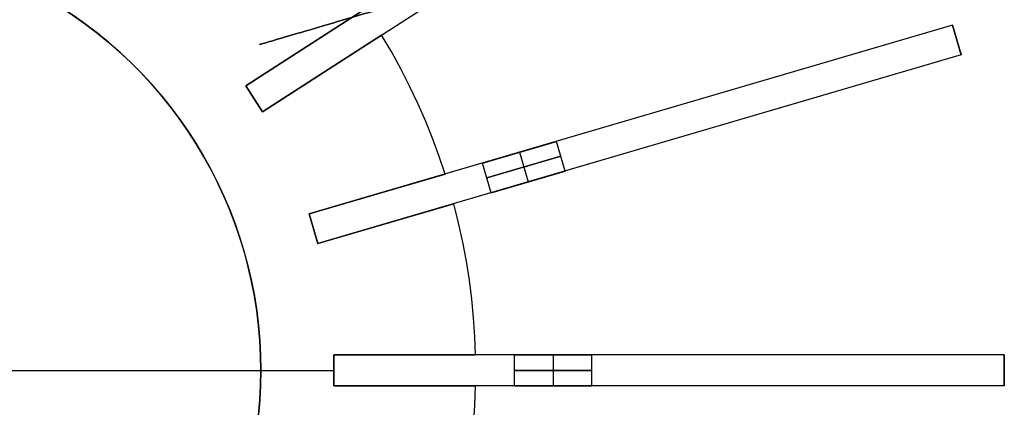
# Model space of a CAD drawing. Header units: millimetres. Extents: x 275 to 1185, y -315 to 588.
# Tile 14 of 15: x 803 to 1185, y 122 to 273. Entities that reach past the tile are written whole.
import ezdxf

# ---------------------------------------------------------------- set-up
doc = ezdxf.new("R2010")
doc.units = ezdxf.units.MM

msp = doc.modelspace()

# ---------------------------------------------------------------- linework, layer by layer
for points in [[(1109.53, 387.73), (890.8, 247.17)], [(1116.01, 377.64), (897.29, 237.07)], [(937.01, 276.86), (920.24, 266.09)], [(920.24, 266.09), (937.01, 276.86)], [(937.01, 276.86), (920.24, 266.09)], [(920.24, 266.09), (937.01, 276.86)], [(895.76, 119.37), (896.27, 125.13), (896.57, 130.91), (896.67, 136.69), (896.57, 142.48), (896.27, 148.25), (895.76, 154.02), (895.06, 159.76), (894.16, 165.48), (893.06, 171.16), (891.77, 176.79), (890.28, 182.38), (888.6, 187.92), (886.73, 193.39), (884.66, 198.8), (882.41, 204.13), (879.98, 209.38), (877.37, 214.54), (874.58, 219.61), (871.61, 224.58), (868.48, 229.44), (865.18, 234.19), (861.71, 238.82), (858.09, 243.33), (854.31, 247.71), (850.38, 251.96), (846.31, 256.07), (842.09, 260.03), (837.75, 263.85), (833.27, 267.51), (828.66, 271.02), (823.94, 274.36)], [(1164.88, 270.64), (915.41, 197.39)], [(1168.26, 259.12), (1164.88, 270.64)], [(1168.26, 259.12), (1164.88, 270.64)], [(1164.88, 270.64), (1168.26, 259.12)], [(920.24, 266.09), (890.8, 247.17)], [(890.8, 247.17), (920.24, 266.09)], [(920.24, 266.09), (890.8, 247.17)], [(890.8, 247.17), (920.24, 266.09)], [(926.73, 255.99), (943.5, 266.77)], [(943.5, 266.77), (926.73, 255.99)], [(926.73, 255.99), (943.5, 266.77)], [(943.5, 266.77), (926.73, 255.99)], [(968.11, 212.86), (965.84, 219.64), (963.34, 226.43), (960.61, 233.22), (957.66, 239.99), (954.47, 246.75), (951.05, 253.47), (947.39, 260.14), (943.5, 266.77)], [(968.11, 212.86), (965.84, 219.64), (963.34, 226.43), (960.61, 233.22), (957.66, 239.99), (954.47, 246.75), (951.05, 253.47), (947.39, 260.14), (943.5, 266.77)], [(968.11, 212.86), (965.84, 219.64), (963.34, 226.43), (960.61, 233.22), (957.66, 239.99), (954.47, 246.75), (951.05, 253.47), (947.39, 260.14), (943.5, 266.77)], [(968.11, 212.86), (965.84, 219.64), (963.34, 226.43), (960.61, 233.22), (957.66, 239.99), (954.47, 246.75), (951.05, 253.47), (947.39, 260.14), (943.5, 266.77)], [(968.11, 212.86), (965.84, 219.64), (963.34, 226.43), (960.61, 233.22), (957.66, 239.99), (954.47, 246.75), (951.05, 253.47), (947.39, 260.14), (943.5, 266.77)], [(968.11, 212.86), (965.84, 219.64), (963.34, 226.43), (960.61, 233.22), (957.66, 239.99), (954.47, 246.75), (951.05, 253.47), (947.39, 260.14), (943.5, 266.77)], [(897.29, 237.07), (926.73, 255.99)], [(926.73, 255.99), (897.29, 237.07)], [(897.29, 237.07), (926.73, 255.99)], [(926.73, 255.99), (897.29, 237.07)], [(1168.26, 259.12), (918.79, 185.87)], [(890.8, 247.17), (897.29, 237.07)], [(897.29, 237.07), (890.8, 247.17)], [(897.29, 237.07), (890.8, 247.17)], [(897.29, 237.07), (890.8, 247.17)], [(890.8, 247.17), (897.29, 237.07)], [(1011.36, 225.56), (982.58, 217.11)], [(982.58, 217.11), (1011.36, 225.56)], [(1014.74, 214.05), (1011.36, 225.56)], [(1014.74, 214.05), (1011.36, 225.56)], [(1013.05, 219.8), (984.27, 211.35)], [(984.27, 211.35), (1013.05, 219.8)], [(996.97, 221.33), (1000.35, 209.82)], [(996.97, 221.33), (1000.35, 209.82)], [(985.96, 205.59), (982.58, 217.11)], [(985.96, 205.59), (982.58, 217.11)], [(985.96, 205.59), (1014.74, 214.05)], [(1014.74, 214.05), (985.96, 205.59)], [(968.11, 212.86), (948.99, 207.25)], [(948.99, 207.25), (968.11, 212.86)], [(968.11, 212.86), (948.99, 207.25)], [(948.99, 207.25), (968.11, 212.86)], [(948.99, 207.25), (915.41, 197.39)], [(915.41, 197.39), (948.99, 207.25)], [(948.99, 207.25), (915.41, 197.39)], [(915.41, 197.39), (948.99, 207.25)], [(952.37, 195.73), (971.49, 201.35)], [(971.49, 201.35), (952.37, 195.73)], [(952.37, 195.73), (971.49, 201.35)], [(971.49, 201.35), (952.37, 195.73)], [(979.93, 142.69), (979.65, 149.84), (979.17, 157.05), (978.47, 164.33), (977.54, 171.67), (976.39, 179.05), (975, 186.46), (973.37, 193.9), (971.49, 201.35)], [(979.93, 142.69), (979.65, 149.84), (979.17, 157.05), (978.47, 164.33), (977.54, 171.67), (976.39, 179.05), (975, 186.46), (973.37, 193.9), (971.49, 201.35)], [(979.93, 142.69), (979.65, 149.84), (979.17, 157.05), (978.47, 164.33), (977.54, 171.67), (976.39, 179.05), (975, 186.46), (973.37, 193.9), (971.49, 201.35)], [(979.93, 142.69), (979.65, 149.84), (979.17, 157.05), (978.47, 164.33), (977.54, 171.67), (976.39, 179.05), (975, 186.46), (973.37, 193.9), (971.49, 201.35)], [(979.93, 142.69), (979.65, 149.84), (979.17, 157.05), (978.47, 164.33), (977.54, 171.67), (976.39, 179.05), (975, 186.46), (973.37, 193.9), (971.49, 201.35)], [(979.93, 142.69), (979.65, 149.84), (979.17, 157.05), (978.47, 164.33), (977.54, 171.67), (976.39, 179.05), (975, 186.46), (973.37, 193.9), (971.49, 201.35)], [(915.41, 197.39), (918.79, 185.87)], [(918.79, 185.87), (915.41, 197.39)], [(918.79, 185.87), (915.41, 197.39)], [(918.79, 185.87), (915.41, 197.39)], [(915.41, 197.39), (918.79, 185.87)], [(918.79, 185.87), (952.37, 195.73)], [(952.37, 195.73), (918.79, 185.87)], [(918.79, 185.87), (952.37, 195.73)], [(952.37, 195.73), (918.79, 185.87)], [(925, 142.69), (925, 130.69)], [(925, 130.69), (925, 142.69)], [(925, 130.69), (925, 142.69)], [(925, 130.69), (925, 142.69)], [(960, 142.69), (925, 142.69)], [(925, 142.69), (960, 142.69)], [(960, 142.69), (925, 142.69)], [(925, 142.69), (960, 142.69)], [(925, 142.69), (925, 130.69)], [(1185, 142.69), (925, 142.69)], [(979.93, 142.69), (960, 142.69)], [(960, 142.69), (979.93, 142.69)], [(979.93, 142.69), (960, 142.69)], [(960, 142.69), (979.93, 142.69)], [(1025, 142.69), (995, 142.69)], [(995, 142.69), (1025, 142.69)], [(995, 130.69), (995, 142.69)], [(995, 130.69), (995, 142.69)], [(1010, 142.69), (1010, 130.69)], [(1010, 142.69), (1010, 130.69)], [(1025, 130.69), (1025, 142.69)], [(1025, 130.69), (1025, 142.69)], [(1185, 130.69), (1185, 142.69)], [(1185, 130.69), (1185, 142.69)], [(1185, 142.69), (1185, 130.69)], [(770, 136.69), (925, 136.69)], [(770, 136.69), (925, 136.69)], [(896.67, 136.69), (925, 136.69)], [(896.67, 136.69), (925, 136.69)], [(1025, 136.69), (995, 136.69)], [(995, 136.69), (1025, 136.69)], [(925, 130.69), (960, 130.69)], [(960, 130.69), (925, 130.69)], [(925, 130.69), (960, 130.69)], [(960, 130.69), (925, 130.69)], [(1185, 130.69), (925, 130.69)], [(960, 130.69), (979.93, 130.69)], [(979.93, 130.69), (960, 130.69)], [(960, 130.69), (979.93, 130.69)], [(979.93, 130.69), (960, 130.69)], [(971.49, 72.04), (973.24, 78.97), (974.81, 86.03), (976.19, 93.21), (977.37, 100.51), (978.34, 107.92), (979.09, 115.42), (979.63, 123.02), (979.93, 130.69)], [(971.49, 72.04), (973.24, 78.97), (974.81, 86.03), (976.19, 93.21), (977.37, 100.51), (978.34, 107.92), (979.09, 115.42), (979.63, 123.02), (979.93, 130.69)], [(971.49, 72.04), (973.24, 78.97), (974.81, 86.03), (976.19, 93.21), (977.37, 100.51), (978.34, 107.92), (979.09, 115.42), (979.63, 123.02), (979.93, 130.69)], [(971.49, 72.04), (973.24, 78.97), (974.81, 86.03), (976.19, 93.21), (977.37, 100.51), (978.34, 107.92), (979.09, 115.42), (979.63, 123.02), (979.93, 130.69)], [(971.49, 72.04), (973.24, 78.97), (974.81, 86.03), (976.19, 93.21), (977.37, 100.51), (978.34, 107.92), (979.09, 115.42), (979.63, 123.02), (979.93, 130.69)], [(971.49, 72.04), (973.24, 78.97), (974.81, 86.03), (976.19, 93.21), (977.37, 100.51), (978.34, 107.92), (979.09, 115.42), (979.63, 123.02), (979.93, 130.69)], [(995, 130.69), (1025, 130.69)], [(1025, 130.69), (995, 130.69)]]:
    msp.add_lwpolyline(points)
at = {"extrusion": (3e-05, -4.31335e-06, 1)}
for points in [[(896.68, 136.69), (896.58, 142.49), (896.27, 148.29), (895.77, 154.07), (895.06, 159.84), (894.16, 165.57), (893.05, 171.27), (891.75, 176.92), (890.25, 182.53), (888.55, 188.08), (886.67, 193.57), (884.59, 198.99), (882.33, 204.34), (879.88, 209.6), (877.25, 214.78), (874.44, 219.86), (871.46, 224.84), (868.31, 229.71), (864.98, 234.47), (861.5, 239.11), (857.85, 243.62), (854.05, 248.01), (850.1, 252.26), (846, 256.37), (841.76, 260.34), (837.39, 264.16), (832.88, 267.82), (828.26, 271.32), (823.51, 274.66), (818.65, 277.83), (813.68, 280.83), (808.61, 283.66), (803.44, 286.31), (798.19, 288.78), (792.85, 291.06), (787.44, 293.15), (781.95, 295.06), (776.41, 296.77), (770.81, 298.29), (765.15, 299.61), (759.46, 300.74), (753.73, 301.66), (747.97, 302.39), (742.19, 302.91), (736.39, 303.24), (730.59, 303.36), (724.79, 303.28), (718.99, 302.99), (713.2, 302.51), (707.44, 301.82), (701.7, 300.94), (696, 299.85), (690.34, 298.57), (684.73, 297.09), (679.17, 295.41), (673.67, 293.55), (668.25, 291.49), (662.89, 289.25), (657.62, 286.82), (652.44, 284.2), (647.35, 281.41), (642.36, 278.45), (637.47, 275.31), (632.7, 272), (628.05, 268.53), (623.52, 264.9), (619.12, 261.12), (614.86, 257.18), (610.73, 253.1), (606.75, 248.87), (602.92, 244.51), (599.24, 240.02), (595.72, 235.41), (592.37, 230.67), (589.18, 225.82), (586.16, 220.86), (583.31, 215.8), (580.65, 210.64), (578.16, 205.4), (575.86, 200.07), (573.75, 194.66), (571.83, 189.19), (570.09, 183.65)], [(570.09, 183.65), (568.56, 178.08), (567.23, 172.47), (566.09, 166.82), (565.14, 161.12), (564.4, 155.4), (563.85, 149.66), (563.5, 143.9), (563.35, 138.13), (563.4, 132.36), (563.65, 126.6), (564.1, 120.85), (564.75, 115.12), (565.59, 109.41), (566.63, 103.73), (567.87, 98.1), (569.31, 92.51), (570.93, 86.97), (572.75, 81.5), (574.75, 76.09), (576.94, 70.75), (579.32, 65.49), (581.87, 60.32), (584.6, 55.24), (587.51, 50.25), (590.59, 45.37), (593.83, 40.6), (597.24, 35.95), (600.8, 31.41), (604.52, 27), (608.4, 22.73), (612.41, 18.59), (616.57, 14.59), (620.87, 10.73), (625.29, 7.03), (629.84, 3.48), (634.51, 0.1), (639.3, -3.13), (644.19, -6.18), (649.19, -9.07), (654.28, -11.78), (659.46, -14.31), (664.73, -16.66), (670.08, -18.83), (675.5, -20.81), (680.98, -22.6), (686.52, -24.2), (692.12, -25.61), (697.76, -26.83), (703.44, -27.84), (709.15, -28.66), (714.89, -29.29), (720.64, -29.71), (726.4, -29.94), (732.17, -29.96), (737.94, -29.79), (743.7, -29.41), (749.44, -28.84), (755.16, -28.07), (760.84, -27.1), (766.49, -25.93), (772.1, -24.57), (777.66, -23.02), (783.16, -21.27), (788.59, -19.34), (793.96, -17.22), (799.25, -14.91), (804.45, -12.43), (809.57, -9.76), (814.59, -6.92), (819.51, -3.91), (824.32, -0.72), (829.02, 2.62), (833.6, 6.13), (838.06, 9.79), (842.39, 13.61), (846.58, 17.57), (850.63, 21.68), (854.54, 25.92), (858.3, 30.3), (861.91, 34.8), (865.35, 39.43), (868.64, 44.17), (871.76, 49.02), (874.71, 53.98), (877.48, 59.04), (880.08, 64.19), (882.5, 69.43), (884.74, 74.75), (886.79, 80.14), (888.65, 85.6), (890.33, 91.12), (891.81, 96.7), (893.09, 102.32), (894.19, 107.99), (895.08, 113.69), (895.78, 119.41), (896.28, 125.16), (896.58, 130.92), (896.68, 136.69)]]:
    msp.add_lwpolyline(points, dxfattribs=at)
at = {"extrusion": (-3e-05, 4.31335e-06, 1)}
for points in [[(570.08, 183.65), (571.81, 189.19), (573.73, 194.67), (575.84, 200.07), (578.15, 205.4), (580.63, 210.65), (583.3, 215.8), (586.14, 220.86), (589.16, 225.82), (592.35, 230.67), (595.7, 235.41), (599.22, 240.02), (602.9, 244.52), (606.73, 248.88), (610.71, 253.1), (614.84, 257.18), (619.1, 261.12), (623.5, 264.91), (628.03, 268.54), (632.69, 272.01), (637.46, 275.31), (642.34, 278.45), (647.33, 281.42), (652.42, 284.21), (657.6, 286.82), (662.87, 289.25), (668.23, 291.49), (673.65, 293.55), (679.15, 295.42), (684.71, 297.09), (690.32, 298.57), (695.98, 299.85), (701.68, 300.94), (707.42, 301.83), (713.19, 302.51), (718.97, 303), (724.77, 303.28), (730.57, 303.36), (736.37, 303.24), (742.17, 302.91), (747.95, 302.39), (753.71, 301.66), (759.44, 300.74), (765.13, 299.61), (770.79, 298.29), (776.39, 296.77), (781.94, 295.06), (787.42, 293.15), (792.83, 291.06), (798.17, 288.78), (803.42, 286.31), (808.59, 283.66), (813.66, 280.84), (818.63, 277.84), (823.49, 274.66), (828.24, 271.33), (832.87, 267.82), (837.37, 264.16), (841.74, 260.34), (845.98, 256.38), (850.08, 252.27), (854.03, 248.01), (857.83, 243.63), (861.48, 239.11), (864.96, 234.47), (868.29, 229.71), (871.44, 224.84), (874.42, 219.86), (877.23, 214.78), (879.86, 209.6), (882.31, 204.34), (884.57, 199), (886.65, 193.58), (888.54, 188.09), (890.23, 182.53), (891.73, 176.93), (893.03, 171.27), (894.14, 165.57), (895.04, 159.84), (895.75, 154.08), (896.25, 148.29), (896.56, 142.5), (896.66, 136.69)], [(896.66, 136.69), (896.56, 130.93), (896.26, 125.16), (895.76, 119.42), (895.06, 113.69), (894.17, 107.99), (893.08, 102.32), (891.79, 96.7), (890.31, 91.12), (888.63, 85.6), (886.77, 80.14), (884.72, 74.75), (882.48, 69.43), (880.06, 64.19), (877.46, 59.04), (874.69, 53.99), (871.74, 49.03), (868.62, 44.17), (865.33, 39.43), (861.89, 34.81), (858.28, 30.3), (854.52, 25.92), (850.61, 21.68), (846.56, 17.57), (842.37, 13.61), (838.04, 9.8), (833.58, 6.13), (829, 2.62), (824.3, -0.72), (819.49, -3.9), (814.57, -6.92), (809.55, -9.76), (804.43, -12.42), (799.23, -14.91), (793.94, -17.22), (788.57, -19.34), (783.14, -21.27), (777.64, -23.02), (772.08, -24.57), (766.47, -25.93), (760.82, -27.1), (755.14, -28.06), (749.42, -28.84), (743.68, -29.41), (737.92, -29.78), (732.15, -29.96), (726.38, -29.93), (720.62, -29.71), (714.87, -29.29), (709.13, -28.66), (703.42, -27.84), (697.74, -26.82), (692.1, -25.61), (686.51, -24.2), (680.96, -22.6), (675.48, -20.81), (670.06, -18.83), (664.71, -16.66), (659.45, -14.31), (654.26, -11.77), (649.17, -9.06), (644.17, -6.18), (639.28, -3.12), (634.49, 0.1), (629.82, 3.49), (625.27, 7.03), (620.85, 10.74), (616.55, 14.59), (612.39, 18.59), (608.38, 22.73), (604.51, 27.01), (600.78, 31.42), (597.22, 35.95), (593.81, 40.61), (590.57, 45.38), (587.49, 50.26), (584.58, 55.24), (581.85, 60.32), (579.3, 65.5), (576.92, 70.75), (574.73, 76.09), (572.73, 81.5), (570.91, 86.98), (569.29, 92.51), (567.85, 98.1), (566.62, 103.74), (565.57, 109.41), (564.73, 115.12), (564.08, 120.85), (563.63, 126.6), (563.38, 132.37), (563.33, 138.14), (563.48, 143.9), (563.83, 149.66), (564.38, 155.41), (565.12, 161.13), (566.07, 166.82), (567.21, 172.47), (568.55, 178.09), (570.08, 183.65)]]:
    msp.add_lwpolyline(points, dxfattribs=at)
at = {"extrusion": (-0.540641, 0.841254, 1.52444e-15)}
msp.add_lwpolyline([(-953.02, 74), (-950.63, 73.96), (-948.24, 73.84), (-945.86, 73.63), (-943.48, 73.35), (-941.12, 72.98), (-938.77, 72.54), (-936.44, 72.01), (-934.13, 71.4), (-931.84, 70.72), (-929.58, 69.96), (-927.34, 69.12), (-925.13, 68.2), (-922.95, 67.22), (-920.81, 66.15), (-918.71, 65.02), (-916.65, 63.81), (-914.63, 62.53), (-912.65, 61.19), (-910.72, 59.78), (-908.84, 58.3), (-907.01, 56.76), (-905.24, 55.16), (-903.52, 53.5), (-901.86, 51.78), (-900.26, 50), (-898.72, 48.18), (-897.24, 46.3), (-895.83, 44.37), (-894.48, 42.39), (-893.21, 40.37), (-892, 38.31), (-890.86, 36.2), (-889.8, 34.06), (-888.81, 31.89), (-887.9, 29.68), (-887.06, 27.44), (-886.3, 25.18), (-885.61, 22.89), (-885.01, 20.57), (-884.48, 18.24), (-884.03, 15.89), (-883.67, 13.53), (-883.38, 11.16), (-883.18, 8.78), (-883.06, 6.39), (-883.02, 4)], dxfattribs=at)
at = {"extrusion": (-0.540641, 0.841254, -1.02008e-16)}
msp.add_lwpolyline([(-883.02, -320), (-883.06, -322.39), (-883.18, -324.78), (-883.38, -327.16), (-883.67, -329.53), (-884.03, -331.89), (-884.48, -334.24), (-885.01, -336.57), (-885.61, -338.89), (-886.3, -341.18), (-887.06, -343.44), (-887.9, -345.68), (-888.81, -347.89), (-889.8, -350.06), (-890.86, -352.2), (-892, -354.31), (-893.21, -356.37), (-894.48, -358.39), (-895.83, -360.37), (-897.24, -362.3), (-898.72, -364.18), (-900.26, -366), (-901.86, -367.78), (-903.52, -369.5), (-905.24, -371.16), (-907.01, -372.76), (-908.84, -374.3), (-910.72, -375.78), (-912.65, -377.19), (-914.63, -378.53), (-916.65, -379.81), (-918.71, -381.02), (-920.81, -382.15), (-922.95, -383.22), (-925.13, -384.2), (-927.34, -385.12), (-929.58, -385.96), (-931.84, -386.72), (-934.13, -387.4), (-936.44, -388.01), (-938.77, -388.54), (-941.12, -388.98), (-943.48, -389.35), (-945.86, -389.63), (-948.24, -389.84), (-950.63, -389.96), (-953.02, -390)], dxfattribs=at)
at = {"extrusion": (-0.540641, 0.841254, -1.38359e-16)}
msp.add_lwpolyline([(-953.02, 74), (-950.63, 73.96), (-948.24, 73.84), (-945.86, 73.63), (-943.48, 73.35), (-941.12, 72.98), (-938.77, 72.54), (-936.44, 72.01), (-934.13, 71.4), (-931.84, 70.72), (-929.58, 69.96), (-927.34, 69.12), (-925.13, 68.2), (-922.95, 67.22), (-920.81, 66.15), (-918.71, 65.02), (-916.65, 63.81), (-914.63, 62.53), (-912.65, 61.19), (-910.72, 59.78), (-908.84, 58.3), (-907.01, 56.76), (-905.24, 55.16), (-903.52, 53.5), (-901.86, 51.78), (-900.26, 50), (-898.72, 48.18), (-897.24, 46.3), (-895.83, 44.37), (-894.48, 42.39), (-893.21, 40.37), (-892, 38.31), (-890.86, 36.2), (-889.8, 34.06), (-888.81, 31.89), (-887.9, 29.68), (-887.06, 27.44), (-886.3, 25.18), (-885.61, 22.89), (-885.01, 20.57), (-884.48, 18.24), (-884.03, 15.89), (-883.67, 13.53), (-883.38, 11.16), (-883.18, 8.78), (-883.06, 6.39), (-883.02, 4)], dxfattribs=at)
at = {"extrusion": (-0.540641, 0.841254, 1.42555e-16)}
msp.add_lwpolyline([(-883.02, -320), (-883.06, -322.39), (-883.18, -324.78), (-883.38, -327.16), (-883.67, -329.53), (-884.03, -331.89), (-884.48, -334.24), (-885.01, -336.57), (-885.61, -338.89), (-886.3, -341.18), (-887.06, -343.44), (-887.9, -345.68), (-888.81, -347.89), (-889.8, -350.06), (-890.86, -352.2), (-892, -354.31), (-893.21, -356.37), (-894.48, -358.39), (-895.83, -360.37), (-897.24, -362.3), (-898.72, -364.18), (-900.26, -366), (-901.86, -367.78), (-903.52, -369.5), (-905.24, -371.16), (-907.01, -372.76), (-908.84, -374.3), (-910.72, -375.78), (-912.65, -377.19), (-914.63, -378.53), (-916.65, -379.81), (-918.71, -381.02), (-920.81, -382.15), (-922.95, -383.22), (-925.13, -384.2), (-927.34, -385.12), (-929.58, -385.96), (-931.84, -386.72), (-934.13, -387.4), (-936.44, -388.01), (-938.77, -388.54), (-941.12, -388.98), (-943.48, -389.35), (-945.86, -389.63), (-948.24, -389.84), (-950.63, -389.96), (-953.02, -390)], dxfattribs=at)
at = {"extrusion": (-0.540641, 0.841254, -7.99375e-16)}
msp.add_lwpolyline([(-883.02, 4), (-883.06, 6.39), (-883.18, 8.78), (-883.38, 11.16), (-883.67, 13.53), (-884.03, 15.89), (-884.48, 18.24), (-885.01, 20.57), (-885.61, 22.89), (-886.3, 25.18), (-887.06, 27.44), (-887.9, 29.68), (-888.81, 31.89), (-889.8, 34.06), (-890.86, 36.2), (-892, 38.31), (-893.21, 40.37), (-894.48, 42.39), (-895.83, 44.37), (-897.24, 46.3), (-898.72, 48.18), (-900.26, 50), (-901.86, 51.78), (-903.52, 53.5), (-905.24, 55.16), (-907.01, 56.76), (-908.84, 58.3), (-910.72, 59.78), (-912.65, 61.19), (-914.63, 62.53), (-916.65, 63.81), (-918.71, 65.02), (-920.81, 66.15), (-922.95, 67.22), (-925.13, 68.2), (-927.34, 69.12), (-929.58, 69.96), (-931.84, 70.72), (-934.13, 71.4), (-936.44, 72.01), (-938.77, 72.54), (-941.12, 72.98), (-943.48, 73.35), (-945.86, 73.63), (-948.24, 73.84), (-950.63, 73.96), (-953.02, 74)], dxfattribs=at)
at = {"extrusion": (-0.540641, 0.841254, -3.32404e-16)}
msp.add_lwpolyline([(-883.02, -320), (-883.06, -322.39), (-883.18, -324.78), (-883.38, -327.16), (-883.67, -329.53), (-884.03, -331.89), (-884.48, -334.24), (-885.01, -336.57), (-885.61, -338.89), (-886.3, -341.18), (-887.06, -343.44), (-887.9, -345.68), (-888.81, -347.89), (-889.8, -350.06), (-890.86, -352.2), (-892, -354.31), (-893.21, -356.37), (-894.48, -358.39), (-895.83, -360.37), (-897.24, -362.3), (-898.72, -364.18), (-900.26, -366), (-901.86, -367.78), (-903.52, -369.5), (-905.24, -371.16), (-907.01, -372.76), (-908.84, -374.3), (-910.72, -375.78), (-912.65, -377.19), (-914.63, -378.53), (-916.65, -379.81), (-918.71, -381.02), (-920.81, -382.15), (-922.95, -383.22), (-925.13, -384.2), (-927.34, -385.12), (-929.58, -385.96), (-931.84, -386.72), (-934.13, -387.4), (-936.44, -388.01), (-938.77, -388.54), (-941.12, -388.98), (-943.48, -389.35), (-945.86, -389.63), (-948.24, -389.84), (-950.63, -389.96), (-953.02, -390)], dxfattribs=at)
at = {"extrusion": (-0.281733, 0.959493, 1.04054e-14)}
msp.add_lwpolyline([(-1193.94, -86), (-1193.85, -80.54), (-1193.57, -75.08), (-1193.1, -69.64), (-1192.45, -64.21), (-1191.61, -58.81), (-1190.59, -53.45), (-1189.39, -48.12), (-1188.01, -42.83), (-1186.44, -37.6), (-1184.7, -32.42), (-1182.79, -27.3), (-1180.69, -22.26), (-1178.43, -17.28), (-1176, -12.39), (-1173.41, -7.58), (-1170.65, -2.87), (-1167.73, 1.75), (-1164.66, 6.27), (-1161.43, 10.68), (-1158.05, 14.97), (-1154.53, 19.15), (-1150.87, 23.21), (-1147.08, 27.14), (-1143.15, 30.93), (-1139.09, 34.59), (-1134.91, 38.11), (-1130.62, 41.49), (-1126.21, 44.72), (-1121.69, 47.79), (-1117.07, 50.71), (-1112.36, 53.47), (-1107.55, 56.06), (-1102.66, 58.49), (-1097.68, 60.75), (-1092.64, 62.84), (-1087.52, 64.76), (-1082.34, 66.5), (-1077.11, 68.07), (-1071.82, 69.45), (-1066.49, 70.65), (-1061.13, 71.67), (-1055.73, 72.51), (-1050.3, 73.16), (-1044.86, 73.63), (-1039.4, 73.91), (-1033.94, 74)], dxfattribs=at)
at = {"extrusion": (-0.281733, 0.959493, -2.01477e-14)}
msp.add_lwpolyline([(-1033.94, -390), (-1039.4, -389.91), (-1044.86, -389.63), (-1050.3, -389.16), (-1055.73, -388.51), (-1061.13, -387.67), (-1066.49, -386.65), (-1071.82, -385.45), (-1077.11, -384.07), (-1082.34, -382.5), (-1087.52, -380.76), (-1092.64, -378.84), (-1097.68, -376.75), (-1102.66, -374.49), (-1107.55, -372.06), (-1112.36, -369.47), (-1117.07, -366.71), (-1121.69, -363.79), (-1126.21, -360.72), (-1130.62, -357.49), (-1134.91, -354.11), (-1139.09, -350.59), (-1143.15, -346.93), (-1147.08, -343.14), (-1150.87, -339.21), (-1154.53, -335.15), (-1158.05, -330.97), (-1161.43, -326.68), (-1164.66, -322.27), (-1167.73, -317.75), (-1170.65, -313.13), (-1173.41, -308.42), (-1176, -303.61), (-1178.43, -298.72), (-1180.69, -293.74), (-1182.79, -288.7), (-1184.7, -283.58), (-1186.44, -278.4), (-1188.01, -273.17), (-1189.39, -267.88), (-1190.59, -262.55), (-1191.61, -257.19), (-1192.45, -251.79), (-1193.1, -246.36), (-1193.57, -240.92), (-1193.85, -235.46), (-1193.94, -230)], dxfattribs=at)
at = {"extrusion": (1, 0, 0)}
for points in [[(270.64, -230), (270.64, -86)], [(266.77, -320), (266.77, -308)], [(266.77, -8), (266.77, 4)], [(264.88, -230), (264.88, -86)], [(259.12, -86), (259.12, -230)], [(247.17, -8), (247.17, -308)], [(242.12, -8), (242.12, -308)], [(237.07, -308), (237.07, -8)], [(234.01, 71.16), (234.01, -387.16)], [(222.5, 71.16), (222.5, -387.16)], [(212.86, -320), (212.86, -308)], [(212.86, -8), (212.86, 4)], [(201.35, -320), (201.35, -308)], [(201.35, -8), (201.35, 4)], [(197.39, -8), (197.39, -308)], [(191.63, -8), (191.63, -308)], [(185.87, -308), (185.87, -8)], [(142.69, -8), (142.69, -308)], [(142.69, -320), (142.69, -308)], [(142.69, -8), (142.69, 4)], [(142.69, 71.16), (142.69, -387.16)], [(142.69, -230), (142.69, -86)], [(136.69, -320.01), (136.69, -307.99)], [(136.69, -8), (136.69, -308)], [(136.69, -230), (136.69, -86)], [(130.69, -308), (130.69, -8)], [(130.69, -320), (130.69, -308)], [(130.69, -8), (130.69, 4)], [(130.69, 71.16), (130.69, -387.16)], [(130.69, -86), (130.69, -230)]]:
    msp.add_lwpolyline(points, dxfattribs=at)
at = {"extrusion": (-0.281733, 0.959493, 1.98435e-16)}
msp.add_lwpolyline([(-1193.94, -86), (-1193.85, -80.54), (-1193.57, -75.08), (-1193.1, -69.64), (-1192.45, -64.21), (-1191.61, -58.81), (-1190.59, -53.45), (-1189.39, -48.12), (-1188.01, -42.83), (-1186.44, -37.6), (-1184.7, -32.42), (-1182.79, -27.3), (-1180.69, -22.26), (-1178.43, -17.28), (-1176, -12.39), (-1173.41, -7.58), (-1170.65, -2.87), (-1167.73, 1.75), (-1164.66, 6.27), (-1161.43, 10.68), (-1158.05, 14.97), (-1154.53, 19.15), (-1150.87, 23.21), (-1147.08, 27.14), (-1143.15, 30.93), (-1139.09, 34.59), (-1134.91, 38.11), (-1130.62, 41.49), (-1126.21, 44.72), (-1121.69, 47.79), (-1117.07, 50.71), (-1112.36, 53.47), (-1107.55, 56.06), (-1102.66, 58.49), (-1097.68, 60.75), (-1092.64, 62.84), (-1087.52, 64.76), (-1082.34, 66.5), (-1077.11, 68.07), (-1071.82, 69.45), (-1066.49, 70.65), (-1061.13, 71.67), (-1055.73, 72.51), (-1050.3, 73.16), (-1044.86, 73.63), (-1039.4, 73.91), (-1033.94, 74)], dxfattribs=at)
at = {"extrusion": (-0.281733, 0.959493, 1.46442e-16)}
msp.add_lwpolyline([(-1033.94, -390), (-1039.4, -389.91), (-1044.86, -389.63), (-1050.3, -389.16), (-1055.73, -388.51), (-1061.13, -387.67), (-1066.49, -386.65), (-1071.82, -385.45), (-1077.11, -384.07), (-1082.34, -382.5), (-1087.52, -380.76), (-1092.64, -378.84), (-1097.68, -376.75), (-1102.66, -374.49), (-1107.55, -372.06), (-1112.36, -369.47), (-1117.07, -366.71), (-1121.69, -363.79), (-1126.21, -360.72), (-1130.62, -357.49), (-1134.91, -354.11), (-1139.09, -350.59), (-1143.15, -346.93), (-1147.08, -343.14), (-1150.87, -339.21), (-1154.53, -335.15), (-1158.05, -330.97), (-1161.43, -326.68), (-1164.66, -322.27), (-1167.73, -317.75), (-1170.65, -313.13), (-1173.41, -308.42), (-1176, -303.61), (-1178.43, -298.72), (-1180.69, -293.74), (-1182.79, -288.7), (-1184.7, -283.58), (-1186.44, -278.4), (-1188.01, -273.17), (-1189.39, -267.88), (-1190.59, -262.55), (-1191.61, -257.19), (-1192.45, -251.79), (-1193.1, -246.36), (-1193.57, -240.92), (-1193.85, -235.46), (-1193.94, -230)], dxfattribs=at)
at = {"extrusion": (-0.281733, 0.959493, 6.67508e-15)}
msp.add_lwpolyline([(-1033.94, 74), (-1039.4, 73.91), (-1044.86, 73.63), (-1050.3, 73.16), (-1055.73, 72.51), (-1061.13, 71.67), (-1066.49, 70.65), (-1071.82, 69.45), (-1077.11, 68.07), (-1082.34, 66.5), (-1087.52, 64.76), (-1092.64, 62.84), (-1097.68, 60.75), (-1102.66, 58.49), (-1107.55, 56.06), (-1112.36, 53.47), (-1117.07, 50.71), (-1121.69, 47.79), (-1126.21, 44.72), (-1130.62, 41.49), (-1134.91, 38.11), (-1139.09, 34.59), (-1143.15, 30.93), (-1147.08, 27.14), (-1150.87, 23.21), (-1154.53, 19.15), (-1158.05, 14.97), (-1161.43, 10.68), (-1164.66, 6.27), (-1167.73, 1.75), (-1170.65, -2.87), (-1173.41, -7.58), (-1176, -12.39), (-1178.43, -17.28), (-1180.69, -22.26), (-1182.79, -27.3), (-1184.7, -32.42), (-1186.44, -37.6), (-1188.01, -42.83), (-1189.39, -48.12), (-1190.59, -53.45), (-1191.61, -58.81), (-1192.45, -64.21), (-1193.1, -69.64), (-1193.57, -75.08), (-1193.85, -80.54), (-1193.94, -86)], dxfattribs=at)
at = {"extrusion": (-0.281733, 0.959493, -3.35244e-14)}
msp.add_lwpolyline([(-1193.94, -230), (-1193.85, -235.46), (-1193.57, -240.92), (-1193.1, -246.36), (-1192.45, -251.79), (-1191.61, -257.19), (-1190.59, -262.55), (-1189.39, -267.88), (-1188.01, -273.17), (-1186.44, -278.4), (-1184.7, -283.58), (-1182.79, -288.7), (-1180.69, -293.74), (-1178.43, -298.72), (-1176, -303.61), (-1173.41, -308.42), (-1170.65, -313.13), (-1167.73, -317.75), (-1164.66, -322.27), (-1161.43, -326.68), (-1158.05, -330.97), (-1154.53, -335.15), (-1150.87, -339.21), (-1147.08, -343.14), (-1143.15, -346.93), (-1139.09, -350.59), (-1134.91, -354.11), (-1130.62, -357.49), (-1126.21, -360.72), (-1121.69, -363.79), (-1117.07, -366.71), (-1112.36, -369.47), (-1107.55, -372.06), (-1102.66, -374.49), (-1097.68, -376.75), (-1092.64, -378.84), (-1087.52, -380.76), (-1082.34, -382.5), (-1077.11, -384.07), (-1071.82, -385.45), (-1066.49, -386.65), (-1061.13, -387.67), (-1055.73, -388.51), (-1050.3, -389.16), (-1044.86, -389.63), (-1039.4, -389.91), (-1033.94, -390)], dxfattribs=at)
at = {"extrusion": (-0.281733, 0.959493, 8.60192e-15)}
msp.add_lwpolyline([(-1003.94, 74), (-1001.55, 73.96), (-999.16, 73.84), (-996.78, 73.63), (-994.41, 73.35), (-992.05, 72.98), (-989.7, 72.54), (-987.37, 72.01), (-985.05, 71.4), (-982.76, 70.72), (-980.5, 69.96), (-978.26, 69.12), (-976.05, 68.2), (-973.88, 67.22), (-971.74, 66.15), (-969.63, 65.02), (-967.57, 63.81), (-965.55, 62.53), (-963.57, 61.19), (-961.64, 59.78), (-959.76, 58.3), (-957.94, 56.76), (-956.16, 55.16), (-954.44, 53.5), (-952.78, 51.78), (-951.18, 50), (-949.64, 48.18), (-948.16, 46.3), (-946.75, 44.37), (-945.41, 42.39), (-944.13, 40.37), (-942.92, 38.31), (-941.79, 36.2), (-940.73, 34.06), (-939.74, 31.89), (-938.82, 29.68), (-937.98, 27.44), (-937.22, 25.18), (-936.54, 22.89), (-935.93, 20.57), (-935.4, 18.24), (-934.96, 15.89), (-934.59, 13.53), (-934.31, 11.16), (-934.1, 8.78), (-933.98, 6.39), (-933.94, 4)], dxfattribs=at)
at = {"extrusion": (-0.281733, 0.959493, -1.11242e-14)}
msp.add_lwpolyline([(-933.94, -320), (-933.98, -322.39), (-934.1, -324.78), (-934.31, -327.16), (-934.59, -329.53), (-934.96, -331.89), (-935.4, -334.24), (-935.93, -336.57), (-936.54, -338.89), (-937.22, -341.18), (-937.98, -343.44), (-938.82, -345.68), (-939.74, -347.89), (-940.73, -350.06), (-941.79, -352.2), (-942.92, -354.31), (-944.13, -356.37), (-945.41, -358.39), (-946.75, -360.37), (-948.16, -362.3), (-949.64, -364.18), (-951.18, -366), (-952.78, -367.78), (-954.44, -369.5), (-956.16, -371.16), (-957.94, -372.76), (-959.76, -374.3), (-961.64, -375.78), (-963.57, -377.19), (-965.55, -378.53), (-967.57, -379.81), (-969.63, -381.02), (-971.74, -382.15), (-973.88, -383.22), (-976.05, -384.2), (-978.26, -385.12), (-980.5, -385.96), (-982.76, -386.72), (-985.05, -387.4), (-987.37, -388.01), (-989.7, -388.54), (-992.05, -388.98), (-994.41, -389.35), (-996.78, -389.63), (-999.16, -389.84), (-1001.55, -389.96), (-1003.94, -390)], dxfattribs=at)
at = {"extrusion": (-0.281733, 0.959493, -3.98856e-17)}
msp.add_lwpolyline([(-1003.94, 74), (-1001.55, 73.96), (-999.16, 73.84), (-996.78, 73.63), (-994.41, 73.35), (-992.05, 72.98), (-989.7, 72.54), (-987.37, 72.01), (-985.05, 71.4), (-982.76, 70.72), (-980.5, 69.96), (-978.26, 69.12), (-976.05, 68.2), (-973.88, 67.22), (-971.74, 66.15), (-969.63, 65.02), (-967.57, 63.81), (-965.55, 62.53), (-963.57, 61.19), (-961.64, 59.78), (-959.76, 58.3), (-957.94, 56.76), (-956.16, 55.16), (-954.44, 53.5), (-952.78, 51.78), (-951.18, 50), (-949.64, 48.18), (-948.16, 46.3), (-946.75, 44.37), (-945.41, 42.39), (-944.13, 40.37), (-942.92, 38.31), (-941.79, 36.2), (-940.73, 34.06), (-939.74, 31.89), (-938.82, 29.68), (-937.98, 27.44), (-937.22, 25.18), (-936.54, 22.89), (-935.93, 20.57), (-935.4, 18.24), (-934.96, 15.89), (-934.59, 13.53), (-934.31, 11.16), (-934.1, 8.78), (-933.98, 6.39), (-933.94, 4)], dxfattribs=at)
at = {"extrusion": (-0.281733, 0.959493, 4.84239e-16)}
msp.add_lwpolyline([(-933.94, -320), (-933.98, -322.39), (-934.1, -324.78), (-934.31, -327.16), (-934.59, -329.53), (-934.96, -331.89), (-935.4, -334.24), (-935.93, -336.57), (-936.54, -338.89), (-937.22, -341.18), (-937.98, -343.44), (-938.82, -345.68), (-939.74, -347.89), (-940.73, -350.06), (-941.79, -352.2), (-942.92, -354.31), (-944.13, -356.37), (-945.41, -358.39), (-946.75, -360.37), (-948.16, -362.3), (-949.64, -364.18), (-951.18, -366), (-952.78, -367.78), (-954.44, -369.5), (-956.16, -371.16), (-957.94, -372.76), (-959.76, -374.3), (-961.64, -375.78), (-963.57, -377.19), (-965.55, -378.53), (-967.57, -379.81), (-969.63, -381.02), (-971.74, -382.15), (-973.88, -383.22), (-976.05, -384.2), (-978.26, -385.12), (-980.5, -385.96), (-982.76, -386.72), (-985.05, -387.4), (-987.37, -388.01), (-989.7, -388.54), (-992.05, -388.98), (-994.41, -389.35), (-996.78, -389.63), (-999.16, -389.84), (-1001.55, -389.96), (-1003.94, -390)], dxfattribs=at)
at = {"extrusion": (-0.281733, 0.959493, 1.37185e-14)}
msp.add_lwpolyline([(-933.94, 4), (-933.98, 6.39), (-934.1, 8.78), (-934.31, 11.16), (-934.59, 13.53), (-934.96, 15.89), (-935.4, 18.24), (-935.93, 20.57), (-936.54, 22.89), (-937.22, 25.18), (-937.98, 27.44), (-938.82, 29.68), (-939.74, 31.89), (-940.73, 34.06), (-941.79, 36.2), (-942.92, 38.31), (-944.13, 40.37), (-945.41, 42.39), (-946.75, 44.37), (-948.16, 46.3), (-949.64, 48.18), (-951.18, 50), (-952.78, 51.78), (-954.44, 53.5), (-956.16, 55.16), (-957.94, 56.76), (-959.76, 58.3), (-961.64, 59.78), (-963.57, 61.19), (-965.55, 62.53), (-967.57, 63.81), (-969.63, 65.02), (-971.74, 66.15), (-973.88, 67.22), (-976.05, 68.2), (-978.26, 69.12), (-980.5, 69.96), (-982.76, 70.72), (-985.05, 71.4), (-987.37, 72.01), (-989.7, 72.54), (-992.05, 72.98), (-994.41, 73.35), (-996.78, 73.63), (-999.16, 73.84), (-1001.55, 73.96), (-1003.94, 74)], dxfattribs=at)
at = {"extrusion": (-0.281733, 0.959493, -1.19488e-14)}
msp.add_lwpolyline([(-933.94, -320), (-933.98, -322.39), (-934.1, -324.78), (-934.31, -327.16), (-934.59, -329.53), (-934.96, -331.89), (-935.4, -334.24), (-935.93, -336.57), (-936.54, -338.89), (-937.22, -341.18), (-937.98, -343.44), (-938.82, -345.68), (-939.74, -347.89), (-940.73, -350.06), (-941.79, -352.2), (-942.92, -354.31), (-944.13, -356.37), (-945.41, -358.39), (-946.75, -360.37), (-948.16, -362.3), (-949.64, -364.18), (-951.18, -366), (-952.78, -367.78), (-954.44, -369.5), (-956.16, -371.16), (-957.94, -372.76), (-959.76, -374.3), (-961.64, -375.78), (-963.57, -377.19), (-965.55, -378.53), (-967.57, -379.81), (-969.63, -381.02), (-971.74, -382.15), (-973.88, -383.22), (-976.05, -384.2), (-978.26, -385.12), (-980.5, -385.96), (-982.76, -386.72), (-985.05, -387.4), (-987.37, -388.01), (-989.7, -388.54), (-992.05, -388.98), (-994.41, -389.35), (-996.78, -389.63), (-999.16, -389.84), (-1001.55, -389.96), (-1003.94, -390)], dxfattribs=at)
at = {"extrusion": (0, 1, 0)}
for points in [[(-995, 74), (-992.61, 73.96), (-990.22, 73.84), (-987.84, 73.63), (-985.47, 73.35), (-983.11, 72.98), (-980.76, 72.54), (-978.43, 72.01), (-976.11, 71.4), (-973.82, 70.72), (-971.56, 69.96), (-969.32, 69.12), (-967.11, 68.2), (-964.94, 67.22), (-962.8, 66.15), (-960.69, 65.02), (-958.63, 63.81), (-956.61, 62.53), (-954.63, 61.19), (-952.7, 59.78), (-950.82, 58.3), (-949, 56.76), (-947.22, 55.16), (-945.5, 53.5), (-943.84, 51.78), (-942.24, 50), (-940.7, 48.18), (-939.22, 46.3), (-937.81, 44.37), (-936.47, 42.39), (-935.19, 40.37), (-933.98, 38.31), (-932.85, 36.2), (-931.78, 34.06), (-930.8, 31.89), (-929.88, 29.68), (-929.04, 27.44), (-928.28, 25.18), (-927.6, 22.89), (-926.99, 20.57), (-926.46, 18.24), (-926.02, 15.89), (-925.65, 13.53), (-925.37, 11.16), (-925.16, 8.78), (-925.04, 6.39), (-925, 4)], [(-925, -320), (-925.04, -322.39), (-925.16, -324.78), (-925.37, -327.16), (-925.65, -329.53), (-926.02, -331.89), (-926.46, -334.24), (-926.99, -336.57), (-927.6, -338.89), (-928.28, -341.18), (-929.04, -343.44), (-929.88, -345.68), (-930.8, -347.89), (-931.78, -350.06), (-932.85, -352.2), (-933.98, -354.31), (-935.19, -356.37), (-936.47, -358.39), (-937.81, -360.37), (-939.22, -362.3), (-940.7, -364.18), (-942.24, -366), (-943.84, -367.78), (-945.5, -369.5), (-947.22, -371.16), (-949, -372.76), (-950.82, -374.3), (-952.7, -375.78), (-954.63, -377.19), (-956.61, -378.53), (-958.63, -379.81), (-960.69, -381.02), (-962.8, -382.15), (-964.94, -383.22), (-967.11, -384.2), (-969.32, -385.12), (-971.56, -385.96), (-973.82, -386.72), (-976.11, -387.4), (-978.43, -388.01), (-980.76, -388.54), (-983.11, -388.98), (-985.47, -389.35), (-987.84, -389.63), (-990.22, -389.84), (-992.61, -389.96), (-995, -390)], [(-1185, -86), (-1184.91, -80.54), (-1184.63, -75.08), (-1184.16, -69.64), (-1183.51, -64.21), (-1182.67, -58.81), (-1181.65, -53.45), (-1180.45, -48.12), (-1179.07, -42.83), (-1177.5, -37.6), (-1175.76, -32.42), (-1173.84, -27.3), (-1171.75, -22.26), (-1169.49, -17.28), (-1167.06, -12.39), (-1164.47, -7.58), (-1161.71, -2.87), (-1158.79, 1.75), (-1155.72, 6.27), (-1152.49, 10.68), (-1149.11, 14.97), (-1145.59, 19.15), (-1141.93, 23.21), (-1138.14, 27.14), (-1134.21, 30.93), (-1130.15, 34.59), (-1125.97, 38.11), (-1121.68, 41.49), (-1117.27, 44.72), (-1112.75, 47.79), (-1108.13, 50.71), (-1103.42, 53.47), (-1098.61, 56.06), (-1093.72, 58.49), (-1088.74, 60.75), (-1083.7, 62.84), (-1078.58, 64.76), (-1073.4, 66.5), (-1068.17, 68.07), (-1062.88, 69.45), (-1057.55, 70.65), (-1052.19, 71.67), (-1046.79, 72.51), (-1041.36, 73.16), (-1035.92, 73.63), (-1030.46, 73.91), (-1025, 74)], [(-1025, -390), (-1030.46, -389.91), (-1035.92, -389.63), (-1041.36, -389.16), (-1046.79, -388.51), (-1052.19, -387.67), (-1057.55, -386.65), (-1062.88, -385.45), (-1068.17, -384.07), (-1073.4, -382.5), (-1078.58, -380.76), (-1083.7, -378.84), (-1088.74, -376.75), (-1093.72, -374.49), (-1098.61, -372.06), (-1103.42, -369.47), (-1108.13, -366.71), (-1112.75, -363.79), (-1117.27, -360.72), (-1121.68, -357.49), (-1125.97, -354.11), (-1130.15, -350.59), (-1134.21, -346.93), (-1138.14, -343.14), (-1141.93, -339.21), (-1145.59, -335.15), (-1149.11, -330.97), (-1152.49, -326.68), (-1155.72, -322.27), (-1158.79, -317.75), (-1161.71, -313.13), (-1164.47, -308.42), (-1167.06, -303.61), (-1169.49, -298.72), (-1171.75, -293.74), (-1173.84, -288.7), (-1175.76, -283.58), (-1177.5, -278.4), (-1179.07, -273.17), (-1180.45, -267.88), (-1181.65, -262.55), (-1182.67, -257.19), (-1183.51, -251.79), (-1184.16, -246.36), (-1184.63, -240.92), (-1184.91, -235.46), (-1185, -230)], [(-995, 74), (-992.61, 73.96), (-990.22, 73.84), (-987.84, 73.63), (-985.47, 73.35), (-983.11, 72.98), (-980.76, 72.54), (-978.43, 72.01), (-976.11, 71.4), (-973.82, 70.72), (-971.56, 69.96), (-969.32, 69.12), (-967.11, 68.2), (-964.94, 67.22), (-962.8, 66.15), (-960.69, 65.02), (-958.63, 63.81), (-956.61, 62.53), (-954.63, 61.19), (-952.7, 59.78), (-950.82, 58.3), (-949, 56.76), (-947.22, 55.16), (-945.5, 53.5), (-943.84, 51.78), (-942.24, 50), (-940.7, 48.18), (-939.22, 46.3), (-937.81, 44.37), (-936.47, 42.39), (-935.19, 40.37), (-933.98, 38.31), (-932.85, 36.2), (-931.78, 34.06), (-930.8, 31.89), (-929.88, 29.68), (-929.04, 27.44), (-928.28, 25.18), (-927.6, 22.89), (-926.99, 20.57), (-926.46, 18.24), (-926.02, 15.89), (-925.65, 13.53), (-925.37, 11.16), (-925.16, 8.78), (-925.04, 6.39), (-925, 4)], [(-925, -320), (-925.04, -322.39), (-925.16, -324.78), (-925.37, -327.16), (-925.65, -329.53), (-926.02, -331.89), (-926.46, -334.24), (-926.99, -336.57), (-927.6, -338.89), (-928.28, -341.18), (-929.04, -343.44), (-929.88, -345.68), (-930.8, -347.89), (-931.78, -350.06), (-932.85, -352.2), (-933.98, -354.31), (-935.19, -356.37), (-936.47, -358.39), (-937.81, -360.37), (-939.22, -362.3), (-940.7, -364.18), (-942.24, -366), (-943.84, -367.78), (-945.5, -369.5), (-947.22, -371.16), (-949, -372.76), (-950.82, -374.3), (-952.7, -375.78), (-954.63, -377.19), (-956.61, -378.53), (-958.63, -379.81), (-960.69, -381.02), (-962.8, -382.15), (-964.94, -383.22), (-967.11, -384.2), (-969.32, -385.12), (-971.56, -385.96), (-973.82, -386.72), (-976.11, -387.4), (-978.43, -388.01), (-980.76, -388.54), (-983.11, -388.98), (-985.47, -389.35), (-987.84, -389.63), (-990.22, -389.84), (-992.61, -389.96), (-995, -390)], [(-1185, -86), (-1184.91, -80.54), (-1184.63, -75.08), (-1184.16, -69.64), (-1183.51, -64.21), (-1182.67, -58.81), (-1181.65, -53.45), (-1180.45, -48.12), (-1179.07, -42.83), (-1177.5, -37.6), (-1175.76, -32.42), (-1173.84, -27.3), (-1171.75, -22.26), (-1169.49, -17.28), (-1167.06, -12.39), (-1164.47, -7.58), (-1161.71, -2.87), (-1158.79, 1.75), (-1155.72, 6.27), (-1152.49, 10.68), (-1149.11, 14.97), (-1145.59, 19.15), (-1141.93, 23.21), (-1138.14, 27.14), (-1134.21, 30.93), (-1130.15, 34.59), (-1125.97, 38.11), (-1121.68, 41.49), (-1117.27, 44.72), (-1112.75, 47.79), (-1108.13, 50.71), (-1103.42, 53.47), (-1098.61, 56.06), (-1093.72, 58.49), (-1088.74, 60.75), (-1083.7, 62.84), (-1078.58, 64.76), (-1073.4, 66.5), (-1068.17, 68.07), (-1062.88, 69.45), (-1057.55, 70.65), (-1052.19, 71.67), (-1046.79, 72.51), (-1041.36, 73.16), (-1035.92, 73.63), (-1030.46, 73.91), (-1025, 74)], [(-1025, -390), (-1030.46, -389.91), (-1035.92, -389.63), (-1041.36, -389.16), (-1046.79, -388.51), (-1052.19, -387.67), (-1057.55, -386.65), (-1062.88, -385.45), (-1068.17, -384.07), (-1073.4, -382.5), (-1078.58, -380.76), (-1083.7, -378.84), (-1088.74, -376.75), (-1093.72, -374.49), (-1098.61, -372.06), (-1103.42, -369.47), (-1108.13, -366.71), (-1112.75, -363.79), (-1117.27, -360.72), (-1121.68, -357.49), (-1125.97, -354.11), (-1130.15, -350.59), (-1134.21, -346.93), (-1138.14, -343.14), (-1141.93, -339.21), (-1145.59, -335.15), (-1149.11, -330.97), (-1152.49, -326.68), (-1155.72, -322.27), (-1158.79, -317.75), (-1161.71, -313.13), (-1164.47, -308.42), (-1167.06, -303.61), (-1169.49, -298.72), (-1171.75, -293.74), (-1173.84, -288.7), (-1175.76, -283.58), (-1177.5, -278.4), (-1179.07, -273.17), (-1180.45, -267.88), (-1181.65, -262.55), (-1182.67, -257.19), (-1183.51, -251.79), (-1184.16, -246.36), (-1184.63, -240.92), (-1184.91, -235.46), (-1185, -230)], [(-925, 4), (-925.04, 6.39), (-925.16, 8.78), (-925.37, 11.16), (-925.65, 13.53), (-926.02, 15.89), (-926.46, 18.24), (-926.99, 20.57), (-927.6, 22.89), (-928.28, 25.18), (-929.04, 27.44), (-929.88, 29.68), (-930.8, 31.89), (-931.78, 34.06), (-932.85, 36.2), (-933.98, 38.31), (-935.19, 40.37), (-936.47, 42.39), (-937.81, 44.37), (-939.22, 46.3), (-940.7, 48.18), (-942.24, 50), (-943.84, 51.78), (-945.5, 53.5), (-947.22, 55.16), (-949, 56.76), (-950.82, 58.3), (-952.7, 59.78), (-954.63, 61.19), (-956.61, 62.53), (-958.63, 63.81), (-960.69, 65.02), (-962.8, 66.15), (-964.94, 67.22), (-967.11, 68.2), (-969.32, 69.12), (-971.56, 69.96), (-973.82, 70.72), (-976.11, 71.4), (-978.43, 72.01), (-980.76, 72.54), (-983.11, 72.98), (-985.47, 73.35), (-987.84, 73.63), (-990.22, 73.84), (-992.61, 73.96), (-995, 74)], [(-925, -320), (-925.04, -322.39), (-925.16, -324.78), (-925.37, -327.16), (-925.65, -329.53), (-926.02, -331.89), (-926.46, -334.24), (-926.99, -336.57), (-927.6, -338.89), (-928.28, -341.18), (-929.04, -343.44), (-929.88, -345.68), (-930.8, -347.89), (-931.78, -350.06), (-932.85, -352.2), (-933.98, -354.31), (-935.19, -356.37), (-936.47, -358.39), (-937.81, -360.37), (-939.22, -362.3), (-940.7, -364.18), (-942.24, -366), (-943.84, -367.78), (-945.5, -369.5), (-947.22, -371.16), (-949, -372.76), (-950.82, -374.3), (-952.7, -375.78), (-954.63, -377.19), (-956.61, -378.53), (-958.63, -379.81), (-960.69, -381.02), (-962.8, -382.15), (-964.94, -383.22), (-967.11, -384.2), (-969.32, -385.12), (-971.56, -385.96), (-973.82, -386.72), (-976.11, -387.4), (-978.43, -388.01), (-980.76, -388.54), (-983.11, -388.98), (-985.47, -389.35), (-987.84, -389.63), (-990.22, -389.84), (-992.61, -389.96), (-995, -390)], [(-1025, 74), (-1030.46, 73.91), (-1035.92, 73.63), (-1041.36, 73.16), (-1046.79, 72.51), (-1052.19, 71.67), (-1057.55, 70.65), (-1062.88, 69.45), (-1068.17, 68.07), (-1073.4, 66.5), (-1078.58, 64.76), (-1083.7, 62.84), (-1088.74, 60.75), (-1093.72, 58.49), (-1098.61, 56.06), (-1103.42, 53.47), (-1108.13, 50.71), (-1112.75, 47.79), (-1117.27, 44.72), (-1121.68, 41.49), (-1125.97, 38.11), (-1130.15, 34.59), (-1134.21, 30.93), (-1138.14, 27.14), (-1141.93, 23.21), (-1145.59, 19.15), (-1149.11, 14.97), (-1152.49, 10.68), (-1155.72, 6.27), (-1158.79, 1.75), (-1161.71, -2.87), (-1164.47, -7.58), (-1167.06, -12.39), (-1169.49, -17.28), (-1171.75, -22.26), (-1173.84, -27.3), (-1175.76, -32.42), (-1177.5, -37.6), (-1179.07, -42.83), (-1180.45, -48.12), (-1181.65, -53.45), (-1182.67, -58.81), (-1183.51, -64.21), (-1184.16, -69.64), (-1184.63, -75.08), (-1184.91, -80.54), (-1185, -86)], [(-1185, -230), (-1184.91, -235.46), (-1184.63, -240.92), (-1184.16, -246.36), (-1183.51, -251.79), (-1182.67, -257.19), (-1181.65, -262.55), (-1180.45, -267.88), (-1179.07, -273.17), (-1177.5, -278.4), (-1175.76, -283.58), (-1173.84, -288.7), (-1171.75, -293.74), (-1169.49, -298.72), (-1167.06, -303.61), (-1164.47, -308.42), (-1161.71, -313.13), (-1158.79, -317.75), (-1155.72, -322.27), (-1152.49, -326.68), (-1149.11, -330.97), (-1145.59, -335.15), (-1141.93, -339.21), (-1138.14, -343.14), (-1134.21, -346.93), (-1130.15, -350.59), (-1125.97, -354.11), (-1121.68, -357.49), (-1117.27, -360.72), (-1112.75, -363.79), (-1108.13, -366.71), (-1103.42, -369.47), (-1098.61, -372.06), (-1093.72, -374.49), (-1088.74, -376.75), (-1083.7, -378.84), (-1078.58, -380.76), (-1073.4, -382.5), (-1068.17, -384.07), (-1062.88, -385.45), (-1057.55, -386.65), (-1052.19, -387.67), (-1046.79, -388.51), (-1041.36, -389.16), (-1035.92, -389.63), (-1030.46, -389.91), (-1025, -390)]]:
    msp.add_lwpolyline(points, dxfattribs=at)

doc.saveas('drawing.dxf')
